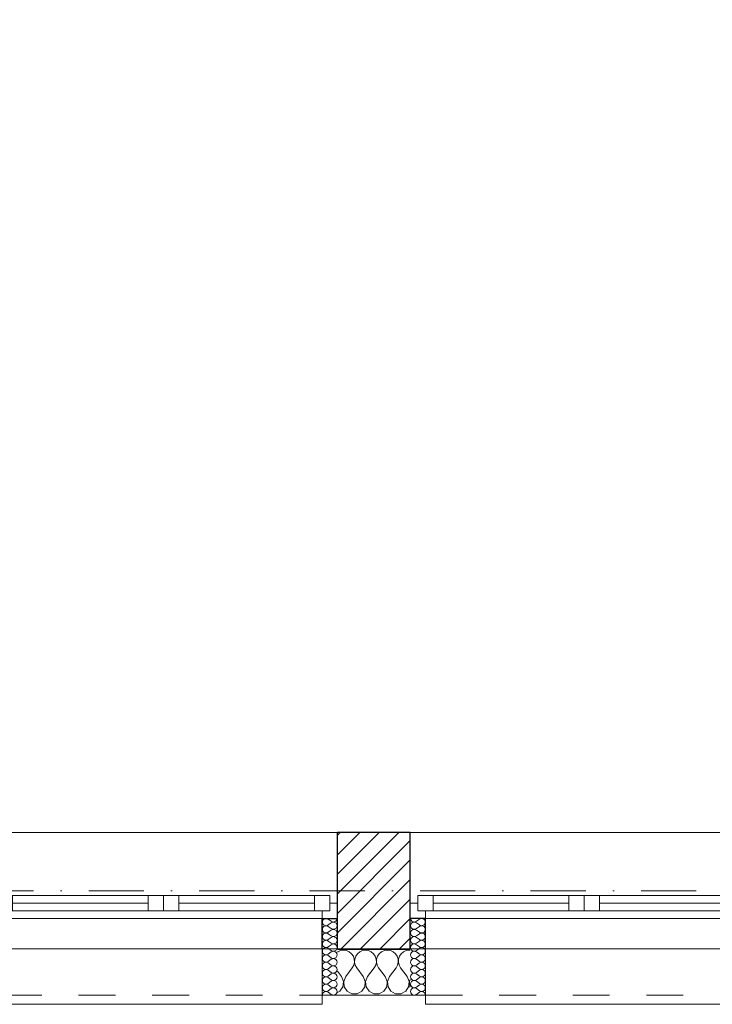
# Model space of a CAD drawing. Header units: millimetres. Extents: x 172139 to 266886, y 89395 to 138225.
# Tile 41 of 94: x 209373 to 211631, y 106825 to 110033. Entities that reach past the tile are written whole.
import ezdxf

# ---------------------------------------------------------------- set-up
doc = ezdxf.new("R2010")
doc.units = ezdxf.units.MM
doc.header["$MEASUREMENT"] = 0
doc.linetypes.add('Kropki i Kreski', pattern=[360, 180, -90, 0, -90])
doc.linetypes.add('Przerywana', pattern=[240, 120, -120])
for name, color, linetype in [('Konstrukcja - Siatki mod', 7, 'Continuous'), ('KR_INW', 7, 'Continuous'), ('NAPIS_SODON', 7, 'Continuous'), ('Okna ArchiCADa', 7, 'Continuous')]:
    doc.layers.add(name, color=color, linetype=linetype)
doc.layers.add('Konstrukcja - Siatki mod_Nr_pióra__48', color=7, linetype='Continuous', lineweight=15, true_color=0xa80f02)
doc.layers.add('KR_INW_Nr_pióra__102', color=7, linetype='Continuous', lineweight=5, true_color=0xcccccc)
for name, color, linetype, lineweight in [('KR_INW_Nr_pióra__101', 252, 'Continuous', 5), ('KR_INW_Nr_pióra__27', 7, 'Continuous', 25), ('KR_INW_Nr_pióra__47', 7, 'Continuous', 15), ('NAPIS_SODON_Nr_pióra__1', 7, 'Continuous', 13), ('Okna ArchiCADa_Nr_pióra__1', 7, 'Continuous', 13), ('Okna ArchiCADa_Nr_pióra__27', 7, 'Continuous', 25)]:
    doc.layers.add(name, color=color, linetype=linetype, lineweight=lineweight)

# ---------------------------------------------------------------- blocks, each defined once
blk = doc.blocks.new('Strop_1', base_point=(179225, 121523.3))
at = {"layer": 'NAPIS_SODON_Nr_pióra__1', "linetype": 'Continuous', "flags": 128}
blk.add_lwpolyline([(179225, 121523.3), (179225.9, 107003.8), (250898.3, 107008.3), (250897.4, 121527.8)], close=True, dxfattribs=at)
blk = doc.blocks.new('*X161')
at = {"layer": 'KR_INW_Nr_pióra__102', "linetype": 'Continuous'}
for p, q in [((210409.8, 106996.2), (210408.5, 106995.1)), ((210418.8, 107000.2), (210409.8, 106996.2)), ((210428.6, 107001.6), (210418.8, 107000.2)), ((210438.3, 107000.2), (210428.6, 107001.6)), ((210447.3, 106996.2), (210438.3, 107000.2)), ((210454.9, 106989.9), (210447.3, 106996.2)), ((210460.5, 106981.8), (210454.9, 106989.9)), ((210473.6, 106989.9), (210468.1, 106981.8)), ((210481.2, 106996.2), (210473.6, 106989.9)), ((210490.2, 107000.2), (210481.2, 106996.2)), ((210500, 107001.6), (210490.2, 107000.2)), ((210509.8, 107000.2), (210500, 107001.6)), ((210518.8, 106996.2), (210509.8, 107000.2)), ((210526.4, 106989.9), (210518.8, 106996.2)), ((210531.9, 106981.8), (210526.4, 106989.9)), ((210545.1, 106989.9), (210539.5, 106981.8)), ((210552.7, 106996.2), (210545.1, 106989.9)), ((210561.7, 107000.2), (210552.7, 106996.2)), ((210571.4, 107001.6), (210561.7, 107000.2)), ((210581.2, 107000.2), (210571.4, 107001.6)), ((210590.2, 106996.2), (210581.2, 107000.2)), ((210597.8, 106989.9), (210590.2, 106996.2)), ((210603.4, 106981.8), (210597.8, 106989.9)), ((210616.5, 106989.9), (210610.9, 106981.8)), ((210624.1, 106996.2), (210616.5, 106989.9)), ((210633.1, 107000.2), (210624.1, 106996.2)), ((210642.9, 107001.6), (210633.1, 107000.2)), ((210646.1, 107001.1), (210642.9, 107001.6)), ((210457.1, 106944.4), (210461.9, 106953.1)), ((210463.7, 106972.5), (210460.5, 106981.8)), ((210461.9, 106953.1), (210464.1, 106962.6)), ((210464.1, 106962.6), (210463.7, 106972.5)), ((210464.9, 106972.5), (210464.4, 106962.6)), ((210464.4, 106962.6), (210466.7, 106953.1)), ((210468.1, 106981.8), (210464.9, 106972.5)), ((210466.7, 106953.1), (210471.4, 106944.4)), ((210528.6, 106944.4), (210533.3, 106953.1)), ((210535.1, 106972.5), (210531.9, 106981.8)), ((210533.3, 106953.1), (210535.6, 106962.6)), ((210535.6, 106962.6), (210535.1, 106972.5)), ((210536.3, 106972.5), (210535.9, 106962.6)), ((210535.9, 106962.6), (210538.1, 106953.1)), ((210539.5, 106981.8), (210536.3, 106972.5)), ((210538.1, 106953.1), (210542.9, 106944.4)), ((210600, 106944.4), (210604.8, 106953.1)), ((210606.5, 106972.5), (210603.4, 106981.8)), ((210604.8, 106953.1), (210607, 106962.6)), ((210607, 106962.6), (210606.5, 106972.5)), ((210607.8, 106972.5), (210607.3, 106962.6)), ((210607.3, 106962.6), (210609.5, 106953.1)), ((210610.9, 106981.8), (210607.8, 106972.5)), ((210609.5, 106953.1), (210614.3, 106944.4)), ((210421.4, 106915.9), (210408.5, 106933.1)), ((210435.7, 106915.9), (210457.1, 106944.4)), ((210492.9, 106915.9), (210471.4, 106944.4)), ((210507.1, 106915.9), (210528.6, 106944.4)), ((210564.3, 106915.9), (210542.9, 106944.4)), ((210578.6, 106915.9), (210600, 106944.4)), ((210635.7, 106915.9), (210614.3, 106944.4)), ((210428.2, 106899.8), (210421.4, 106915.9)), ((210426.5, 106882.5), (210428.2, 106899.8)), ((210435.7, 106915.9), (210429, 106899.8)), ((210429, 106899.8), (210430.6, 106882.5)), ((210499.6, 106899.8), (210492.9, 106915.9)), ((210497.9, 106882.5), (210499.6, 106899.8)), ((210507.1, 106915.9), (210500.4, 106899.8)), ((210500.4, 106899.8), (210502.1, 106882.5)), ((210571, 106899.8), (210564.3, 106915.9)), ((210569.4, 106882.5), (210571, 106899.8)), ((210578.6, 106915.9), (210571.8, 106899.8)), ((210571.8, 106899.8), (210573.5, 106882.5)), ((210642.4, 106899.8), (210635.7, 106915.9)), ((210640.8, 106882.5), (210642.4, 106899.8)), ((210646.1, 106906.4), (210643.3, 106899.8)), ((210643.3, 106899.8), (210644.9, 106882.5)), ((210408.5, 106863.5), (210416.9, 106868)), ((210416.9, 106868), (210426.5, 106882.5)), ((210430.6, 106882.5), (210440.3, 106868)), ((210440.3, 106868), (210455.6, 106859.8)), ((210455.6, 106859.8), (210473, 106859.8)), ((210473, 106859.8), (210488.3, 106868)), ((210488.3, 106868), (210497.9, 106882.5)), ((210502.1, 106882.5), (210511.7, 106868)), ((210511.7, 106868), (210527, 106859.8)), ((210527, 106859.8), (210544.4, 106859.8)), ((210544.4, 106859.8), (210559.7, 106868)), ((210559.7, 106868), (210569.4, 106882.5)), ((210573.5, 106882.5), (210583.1, 106868)), ((210583.1, 106868), (210598.4, 106859.8)), ((210598.4, 106859.8), (210615.8, 106859.8)), ((210615.8, 106859.8), (210631.2, 106868)), ((210631.2, 106868), (210640.8, 106882.5)), ((210644.9, 106882.5), (210646.1, 106880.8))]:
    blk.add_line(p, q, dxfattribs=at)
blk = doc.blocks.new('*X198')
at = {"layer": 'KR_INW_Nr_pióra__102', "linetype": 'Continuous'}
for p, q in [((210388.2, 107095.6), (210378.7, 107102.8)), ((210388.2, 107090.9), (210378.7, 107083.7)), ((210388.2, 107071.8), (210378.7, 107079)), ((210388.2, 107067), (210378.7, 107059.9)), ((210388.2, 107048), (210378.7, 107055.1)), ((210388.2, 107043.2), (210378.7, 107036.1)), ((210388.2, 107024.2), (210378.7, 107031.3)), ((210388.2, 107019.4), (210378.7, 107012.3)), ((210388.2, 107000.4), (210378.7, 107007.5)), ((210388.2, 106995.6), (210378.7, 106988.5)), ((210388.2, 106976.6), (210378.7, 106983.7)), ((210388.2, 106971.8), (210378.7, 106964.7)), ((210388.2, 106952.8), (210378.7, 106959.9)), ((210388.2, 106948), (210378.7, 106940.9)), ((210388.2, 106929), (210378.7, 106936.1)), ((210388.2, 106924.2), (210378.7, 106917)), ((210388.2, 106905.1), (210378.7, 106912.3)), ((210388.2, 106900.4), (210378.7, 106893.2)), ((210388.2, 106881.3), (210378.7, 106888.5)), ((210388.2, 106876.6), (210378.7, 106869.4)), ((210388.2, 106857.5), (210378.7, 106864.7))]:
    blk.add_line(p, q, dxfattribs=at)
for centre, start, end in [((210371.6, 107093.2), 53.1301, 180), ((210371.6, 107093.2), 180, 306.8699), ((210371.6, 107069.4), 53.1301, 180), ((210395.4, 107105.1), 233.1301, 0), ((210395.4, 107081.3), 233.1301, 126.8699), ((210371.6, 107069.4), 180, 306.8699), ((210371.6, 107045.6), 53.1301, 180), ((210395.4, 107057.5), 233.1301, 126.8699), ((210371.6, 107045.6), 180, 306.8699), ((210371.6, 107021.8), 53.1301, 180), ((210371.6, 107021.8), 180, 306.8699), ((210395.4, 107033.7), 233.1301, 126.8699), ((210395.4, 107009.9), 233.1301, 126.8699), ((210371.6, 106998), 53.1301, 180), ((210371.6, 106998), 180, 306.8699), ((210371.6, 106974.2), 53.1301, 180), ((210395.4, 106986.1), 233.1301, 126.8699), ((210371.6, 106974.2), 180, 306.8699), ((210371.6, 106950.4), 53.1301, 180), ((210395.4, 106962.3), 233.1301, 126.8699), ((210371.6, 106950.4), 180, 306.8699), ((210371.6, 106926.6), 53.1301, 180), ((210371.6, 106926.6), 180, 306.8699), ((210395.4, 106938.5), 233.1301, 126.8699), ((210395.4, 106914.7), 233.1301, 126.8699), ((210371.6, 106902.8), 53.1301, 180), ((210371.6, 106902.8), 180, 306.8699), ((210371.6, 106879), 53.1301, 180), ((210395.4, 106890.9), 233.1301, 126.8699), ((210371.6, 106879), 180, 306.8699), ((210371.6, 106855.1), 53.1301, 180), ((210395.4, 106867), 233.1301, 126.8699)]:
    blk.add_arc(centre, 11.9, start, end, dxfattribs=at)
blk = doc.blocks.new('*X199')
at = {"layer": 'KR_INW_Nr_pióra__102', "linetype": 'Continuous'}
for p, q in [((210666.3, 107095.6), (210675.8, 107102.8)), ((210666.3, 107090.9), (210675.8, 107083.7)), ((210666.3, 107071.8), (210675.8, 107079)), ((210666.3, 107067), (210675.8, 107059.9)), ((210666.3, 107048), (210675.8, 107055.1)), ((210666.3, 107043.2), (210675.8, 107036.1)), ((210666.3, 107024.2), (210675.8, 107031.3)), ((210666.3, 107019.4), (210675.8, 107012.3)), ((210666.3, 107000.4), (210675.8, 107007.5)), ((210666.3, 106995.6), (210675.8, 106988.5)), ((210666.3, 106976.6), (210675.8, 106983.7)), ((210666.3, 106971.8), (210675.8, 106964.7)), ((210666.3, 106952.8), (210675.8, 106959.9)), ((210666.3, 106948), (210675.8, 106940.9)), ((210666.3, 106929), (210675.8, 106936.1)), ((210666.3, 106924.2), (210675.8, 106917)), ((210666.3, 106905.1), (210675.8, 106912.3)), ((210666.3, 106900.4), (210675.8, 106893.2)), ((210666.3, 106881.3), (210675.8, 106888.5)), ((210666.3, 106876.6), (210675.8, 106869.4)), ((210666.3, 106857.5), (210675.8, 106864.7))]:
    blk.add_line(p, q, dxfattribs=at)
for centre, start, end in [((210659.1, 107105.1), 180, 306.8699), ((210659.1, 107081.3), 53.1301, 306.8699), ((210683, 107093.2), 0, 126.8699), ((210683, 107093.2), 233.1301, 0), ((210683, 107069.4), 0, 126.8699), ((210659.1, 107057.5), 53.1301, 306.8699), ((210683, 107069.4), 233.1301, 0), ((210683, 107045.6), 0, 126.8699), ((210659.1, 107033.7), 53.1301, 306.8699), ((210659.1, 107009.9), 53.1301, 306.8699), ((210683, 107045.6), 233.1301, 0), ((210683, 107021.8), 0, 126.8699), ((210683, 107021.8), 233.1301, 0), ((210659.1, 106986.1), 53.1301, 306.8699), ((210683, 106998), 0, 126.8699), ((210683, 106998), 233.1301, 0), ((210683, 106974.2), 0, 126.8699), ((210659.1, 106962.3), 53.1301, 306.8699), ((210683, 106974.2), 233.1301, 0), ((210683, 106950.4), 0, 126.8699), ((210659.1, 106938.5), 53.1301, 306.8699), ((210659.1, 106914.7), 53.1301, 306.8699), ((210683, 106950.4), 233.1301, 0), ((210683, 106926.6), 0, 126.8699), ((210683, 106926.6), 233.1301, 0), ((210659.1, 106890.9), 53.1301, 306.8699), ((210683, 106902.8), 0, 126.8699), ((210683, 106902.8), 233.1301, 0), ((210683, 106879), 0, 126.8699), ((210659.1, 106867), 53.1301, 306.8699), ((210683, 106879), 233.1301, 0), ((210683, 106855.1), 0, 126.8699)]:
    blk.add_arc(centre, 11.9, start, end, dxfattribs=at)
blk = doc.blocks.new('Okno dwuskrzydłowe 19_5')
at = {"layer": 'Okna ArchiCADa_Nr_pióra__1', "linetype": 'Continuous'}
for p, q in [((-566.8, 230), (566.8, 230)), ((-566.8, 0), (-541.8, 0)), ((-541.8, 25), (-491.8, 25)), ((-541.8, -25), (-541.8, 25)), ((-541.8, 0), (-541.8, -25)), ((-491.8, 25), (-50, 25)), ((-491.8, 25), (-491.8, -25)), ((-491.8, 25), (-50, 25)), ((-491.8, 0), (-50, 0)), ((-50, -25), (-50, 25)), ((-50, 25), (0, 25)), ((0, 25), (0, -25)), ((0, 25), (50, 25)), ((0, -25), (0, 25)), ((50, 25), (491.8, 25)), ((50, 25), (50, -25)), ((50, 25), (491.8, 25)), ((50, 0), (491.8, 0)), ((491.8, -25), (491.8, 25)), ((491.8, 25), (541.8, 25)), ((541.8, 25), (541.8, -25)), ((541.8, -25), (541.8, 0)), ((541.8, 0), (566.8, 0)), ((-541.8, -25), (-516.8, -25)), ((-491.8, -25), (-541.8, -25)), ((-516.8, -25), (-516.8, -50)), ((-50, -25), (-491.8, -25)), ((0, -25), (-50, -25)), ((50, -25), (0, -25)), ((491.8, -25), (50, -25)), ((541.8, -25), (491.8, -25)), ((516.8, -50), (516.8, -25)), ((516.8, -25), (541.8, -25)), ((-516.8, -50), (-566.8, -50)), ((0, -50), (-516.8, -50)), ((516.8, -50), (0, -50)), ((566.8, -50), (516.8, -50)), ((-516.8, -300), (-516.8, -330)), ((516.8, -330), (516.8, -300)), ((-516.8, -330), (516.8, -330))]:
    blk.add_line(p, q, dxfattribs=at)
at = {"layer": 'Okna ArchiCADa_Nr_pióra__1', "linetype": 'Przerywana'}
blk.add_line((-516.8, -300), (516.8, -300), dxfattribs=at)
at = {"layer": 'Okna ArchiCADa_Nr_pióra__27', "linetype": 'Continuous'}
for p, q in [((-566.8, -50), (-566.8, 0)), ((566.8, -50), (566.8, 0)), ((-516.8, -50), (-566.8, -50)), ((516.8, -50), (566.8, -50))]:
    blk.add_line(p, q, dxfattribs=at)
blk = doc.blocks.new('Ściana_3', base_point=(179075.1, 106855.1))
at = {"layer": 'KR_INW_Nr_pióra__101', "linetype": 'Continuous'}
h = blk.add_hatch(dxfattribs=at)
h.set_pattern_fill('Cegła_licówka', color=256, style=0, pattern_type=2)
h.set_pattern_definition([(45, (0, 0), (-31.819804, 31.819804), [])])
h.paths.add_polyline_path([(210646.1, 107385.1), (210408.5, 107385.1), (210408.5, 107155.1), (210408.5, 107105.1), (210408.5, 107005.1), (210646.1, 107005.1), (210646.1, 107105.1), (210646.1, 107155.1)])
at = {"layer": 'KR_INW_Nr_pióra__27', "linetype": 'Continuous'}
for p, q in [((210408.5, 107155.1), (210408.5, 107385.1)), ((210646.1, 107155.1), (210646.1, 107385.1)), ((210408.5, 107105.1), (210408.5, 107155.1)), ((210646.1, 107105.1), (210646.1, 107155.1)), ((210358.5, 107005.1), (210358.5, 107105.1)), ((210358.5, 107105.1), (210408.5, 107105.1)), ((210408.5, 107005.1), (210408.5, 107105.1)), ((210646.1, 107005.1), (210646.1, 107105.1)), ((210696.1, 107105.1), (210646.1, 107105.1)), ((210696.1, 107005.1), (210696.1, 107105.1)), ((210408.5, 107005.1), (210646.1, 107005.1))]:
    blk.add_line(p, q, dxfattribs=at)
at = {"layer": 'KR_INW_Nr_pióra__27', "linetype": 'Continuous', "flags": 128}
blk.add_lwpolyline([(210646.1, 107385.1), (210408.5, 107385.1)], dxfattribs=at)
at = {"layer": 'KR_INW_Nr_pióra__47', "linetype": 'Continuous'}
for p, q in [((210408.5, 107105.1), (210358.5, 107105.1)), ((210358.5, 107105.1), (210358.5, 106855.1)), ((210646.1, 107105.1), (210696.1, 107105.1)), ((210696.1, 107105.1), (210696.1, 106855.1)), ((210358.5, 106855.1), (210358.5, 107005.1)), ((210696.1, 106855.1), (210696.1, 107005.1)), ((210408.5, 106855.1), (210358.5, 106855.1)), ((210646.1, 106855.1), (210696.1, 106855.1))]:
    blk.add_line(p, q, dxfattribs=at)
at = {"layer": 'KR_INW_Nr_pióra__47', "linetype": 'Continuous', "flags": 128}
blk.add_lwpolyline([(210408.5, 106855.1), (210646.1, 106855.1)], dxfattribs=at)
at = {"layer": 'KR_INW'}
for name in ['*X198', '*X199', '*X161']:
    blk.add_blockref(name, (0, 0), dxfattribs=at)
at = {"layer": 'Okna ArchiCADa', "color": 21, "linetype": 'Continuous', "lineweight": 13, "true_color": 0xff9955, "zscale": 1000}
for p in [(209841.7, 107155.1), (211212.8, 107155.1)]:
    blk.add_blockref('Okno dwuskrzydłowe 19_5', p, dxfattribs=at)
blk = doc.blocks.new('Standardowy znacznik siatki_10')
at = {"layer": 'Konstrukcja - Siatki mod_Nr_pióra__48', "linetype": 'Kropki i Kreski'}
blk.add_line((1000, 0), (72912, 0), dxfattribs=at)

msp = doc.modelspace()

# ---------------------------------------------------------------- block references
at = {"layer": 'Konstrukcja - Siatki mod', "color": 8, "linetype": 'Continuous', "lineweight": 13, "zscale": 1000}
msp.add_blockref('Standardowy znacznik siatki_10', (177989.3, 107195.1), dxfattribs=at)
at = {"layer": 'KR_INW'}
msp.add_blockref('Ściana_3', (179075.1, 106855.1), dxfattribs=at)
at = {"layer": 'NAPIS_SODON', "linetype": 'Continuous'}
msp.add_blockref('Strop_1', (179225, 121523.3), dxfattribs=at)

doc.saveas('drawing.dxf')
